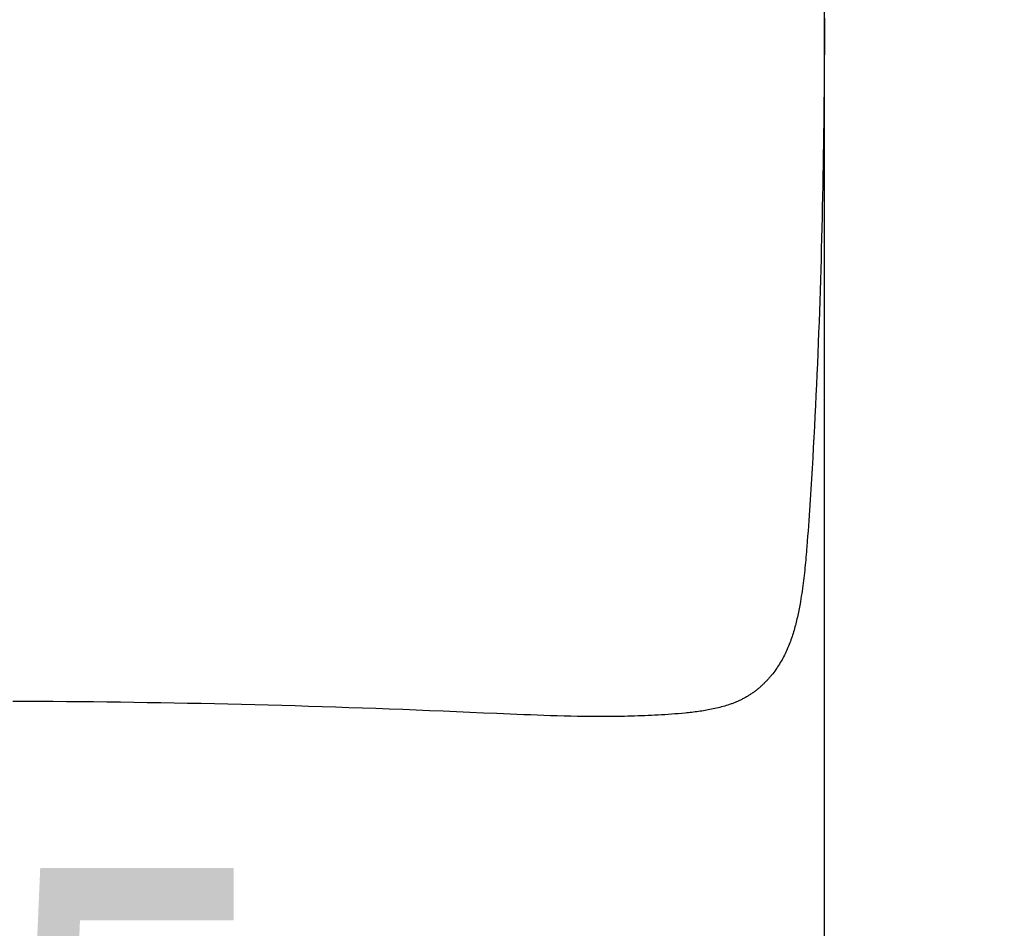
# Model space of a CAD drawing. Header units: centimetres. Extents: x 4120 to 19220, y -7417 to 180.
# Tile 215 of 223: x 18209 to 18241, y -2549 to -2519. Entities that reach past the tile are written whole.
import ezdxf

# ---------------------------------------------------------------- set-up
doc = ezdxf.new("R2010")
doc.units = ezdxf.units.CM
doc.layers.add('A_Wymiary wewnętrzne', color=8, linetype='Continuous')
doc.layers.add('URZĄDZENIA SANITARNE', color=6, linetype='Continuous')
doc.styles.add('style1', font='ARIALN.TTF', dxfattribs={"width": 0.9})
doc.dimstyles.new('PKN', dxfattribs={"dimtxt": 16, "dimasz": 12, "dimexe": 10, "dimexo": 5, "dimgap": 5, "dimtad": 1, "dimdec": 0, "dimzin": 10, "dimdsep": 46, "dimlunit": 5, "dimtxsty": 'style1', "dimblk": 'OBLIQUE', "dimcen": 0.09, "dimclrd": 256, "dimclre": 256, "dimadec": 0, "dimazin": 0, "dimtfac": 1, "dimtdec": 0, "dimtofl": 0, "dimtmove": 0, "dimatfit": 3, "dimldrblk": 'OBLIQUE', "dimfxl": 1, "dimtolj": 1, "dimtzin": 10, "dimarcsym": 0})

# ---------------------------------------------------------------- blocks, each defined once
blk = doc.blocks.new('_Oblique')
at = {"color": 0, "linetype": 'ByBlock', "lineweight": -2}
blk.add_line((-0.5, -0.5), (0.5, 0.5), dxfattribs=at)
blk = doc.blocks.new('*D820')
at = {"layer": 'A_Wymiary wewnętrzne', "lineweight": -2}
for p, q in [((18180.453, -2516.319), (18180.453, -2578.274)), ((18235.453, -2516.319), (18235.453, -2578.274)), ((18180.453, -2568.274), (18235.453, -2568.274))]:
    blk.add_line(p, q, dxfattribs=at)
at = {"layer": 'Defpoints', "color": 0}
for p in [(18180.453, -2511.319), (18235.453, -2511.319), (18235.453, -2568.274)]:
    blk.add_point(p, dxfattribs=at)
at = {"layer": 'A_Wymiary wewnętrzne', "lineweight": -2, "xscale": 12, "yscale": 12, "zscale": 12, "rotation": 180}
blk.add_blockref('_Oblique', (18180.453, -2568.274), dxfattribs=at)
at = {"layer": 'A_Wymiary wewnętrzne', "lineweight": -2, "xscale": 12, "yscale": 12, "zscale": 12}
blk.add_blockref('_Oblique', (18235.453, -2568.274), dxfattribs=at)
at = {"layer": 'A_Wymiary wewnętrzne', "color": 0, "insert": (18207.953, -2555.138), "char_height": 16, "attachment_point": 5, "style": 'style1'}
blk.add_mtext('\\A1;55', dxfattribs=at)
blk = doc.blocks.new('Umywalka KOŁO_bez barier')
at = {"linetype": 'Continuous'}
blk.add_lwpolyline([(27.509, -31.712), (27.508, -32.062), (27.506, -32.411), (27.503, -32.76), (27.501, -33.11), (27.498, -33.459), (27.495, -33.808), (27.492, -34.157), (27.488, -34.507), (27.484, -34.856), (27.48, -35.205), (27.475, -35.555), (27.47, -35.904), (27.464, -36.253), (27.459, -36.602), (27.453, -36.952), (27.446, -37.301), (27.439, -37.65), (27.432, -37.999), (27.424, -38.348), (27.416, -38.698), (27.408, -39.047), (27.399, -39.396), (27.39, -39.745), (27.38, -40.094), (27.369, -40.444), (27.359, -40.793), (27.348, -41.142), (27.336, -41.491), (27.324, -41.84), (27.311, -42.189), (27.298, -42.538), (27.284, -42.887), (27.27, -43.236), (27.255, -43.585), (27.239, -43.934), (27.223, -44.283), (27.207, -44.632), (27.19, -44.981), (27.172, -45.33), (27.153, -45.678), (27.134, -46.027), (27.115, -46.376), (27.094, -46.725), (27.073, -47.073), (27.063, -47.248), (27.052, -47.422), (27.04, -47.596), (27.029, -47.77), (27.006, -48.119), (26.982, -48.467), (26.97, -48.642), (26.957, -48.816), (26.945, -48.99), (26.932, -49.164), (26.918, -49.338), (26.911, -49.425), (26.904, -49.512), (26.897, -49.599), (26.889, -49.686), (26.881, -49.773), (26.873, -49.86), (26.865, -49.947), (26.856, -50.034), (26.847, -50.121), (26.837, -50.208), (26.828, -50.295), (26.818, -50.381), (26.807, -50.468), (26.796, -50.555), (26.785, -50.641), (26.773, -50.728), (26.76, -50.814), (26.748, -50.901), (26.734, -50.987), (26.72, -51.073), (26.706, -51.159), (26.691, -51.245), (26.681, -51.3), (26.67, -51.356), (26.66, -51.411), (26.649, -51.466), (26.638, -51.521), (26.626, -51.575), (26.615, -51.63), (26.603, -51.685), (26.59, -51.74), (26.577, -51.794), (26.564, -51.849), (26.551, -51.903), (26.537, -51.957), (26.522, -52.012), (26.508, -52.066), (26.492, -52.12), (26.477, -52.173), (26.46, -52.227), (26.443, -52.281), (26.426, -52.334), (26.408, -52.387), (26.39, -52.44), (26.371, -52.493), (26.351, -52.545), (26.331, -52.597), (26.31, -52.649), (26.288, -52.701), (26.266, -52.753), (26.243, -52.804), (26.219, -52.855), (26.195, -52.905), (26.17, -52.955), (26.144, -53.005), (26.118, -53.055), (26.091, -53.104), (26.063, -53.153), (26.034, -53.201), (26.005, -53.249), (25.975, -53.297), (25.944, -53.344), (25.913, -53.391), (25.881, -53.437), (25.848, -53.483), (25.815, -53.528), (25.78, -53.572), (25.763, -53.594), (25.745, -53.616), (25.728, -53.638), (25.71, -53.659), (25.692, -53.681), (25.673, -53.702), (25.655, -53.723), (25.636, -53.744), (25.617, -53.765), (25.598, -53.786), (25.579, -53.806), (25.56, -53.826), (25.54, -53.846), (25.521, -53.866), (25.501, -53.886), (25.481, -53.906), (25.46, -53.925), (25.44, -53.944), (25.419, -53.964), (25.399, -53.982), (25.378, -54.001), (25.357, -54.02), (25.336, -54.038), (25.314, -54.056), (25.293, -54.074), (25.271, -54.092), (25.249, -54.109), (25.227, -54.127), (25.205, -54.144), (25.182, -54.161), (25.16, -54.177), (25.137, -54.194), (25.114, -54.21), (25.091, -54.226), (25.068, -54.242), (25.045, -54.258), (25.021, -54.273), (24.998, -54.288), (24.974, -54.303), (24.95, -54.318), (24.926, -54.333), (24.902, -54.347), (24.878, -54.361), (24.853, -54.375), (24.829, -54.388), (24.804, -54.402), (24.779, -54.415), (24.754, -54.428), (24.729, -54.44), (24.704, -54.453), (24.679, -54.465), (24.654, -54.477), (24.628, -54.488), (24.602, -54.5), (24.577, -54.511), (24.551, -54.522), (24.525, -54.532), (24.499, -54.543), (24.473, -54.553), (24.446, -54.563), (24.42, -54.573), (24.394, -54.582), (24.341, -54.601), (24.288, -54.618), (24.234, -54.635), (24.18, -54.651), (24.126, -54.666), (24.072, -54.681), (24.018, -54.695), (23.963, -54.708), (23.909, -54.721), (23.854, -54.734), (23.799, -54.745), (23.745, -54.757), (23.69, -54.768), (23.634, -54.778), (23.579, -54.788), (23.524, -54.798), (23.469, -54.807), (23.413, -54.816), (23.358, -54.824), (23.303, -54.832), (23.247, -54.84), (23.191, -54.847), (23.136, -54.855), (23.08, -54.861), (23.025, -54.868), (22.969, -54.874), (22.913, -54.88), (22.857, -54.886), (22.746, -54.896), (22.634, -54.906), (22.522, -54.915), (22.411, -54.924), (22.299, -54.931), (22.187, -54.939), (22.075, -54.946), (21.963, -54.952), (21.851, -54.958), (21.739, -54.963), (21.627, -54.969), (21.515, -54.973), (21.403, -54.978), (21.291, -54.982), (21.179, -54.985), (21.067, -54.988), (20.955, -54.991), (20.843, -54.994), (20.731, -54.996), (20.619, -54.997), (20.507, -54.999), (20.395, -55), (20.282, -55.001), (20.17, -55.001), (20.058, -55.001), (19.946, -55.001), (19.834, -55.001), (19.722, -55), (19.61, -54.999), (19.498, -54.998), (19.386, -54.996), (19.274, -54.994), (19.049, -54.99), (18.825, -54.985), (18.601, -54.979), (18.377, -54.973), (18.153, -54.966), (17.929, -54.958), (17.705, -54.949), (17.481, -54.941), (17.257, -54.932), (17.033, -54.922), (16.585, -54.903), (16.137, -54.883), (15.689, -54.863), (15.241, -54.843), (14.793, -54.824), (14.345, -54.806), (13.897, -54.788), (13.449, -54.771), (13.001, -54.754), (12.553, -54.737), (12.105, -54.721), (11.657, -54.706), (11.208, -54.691), (10.76, -54.676), (10.312, -54.662), (9.864, -54.649), (9.416, -54.636), (8.967, -54.624), (8.519, -54.612), (8.071, -54.601), (7.623, -54.59), (7.174, -54.58), (6.726, -54.57), (6.278, -54.561), (5.829, -54.553), (5.381, -54.545), (4.933, -54.538), (4.484, -54.531), (4.036, -54.525), (3.588, -54.52), (3.139, -54.515), (2.691, -54.511), (2.243, -54.507), (1.794, -54.504), (1.346, -54.502), (0.897, -54.501), (0.449, -54.5)], dxfattribs=at)

msp = doc.modelspace()

# ---------------------------------------------------------------- block references
at = {"layer": 'URZĄDZENIA SANITARNE', "color": 102, "linetype": 'Continuous', "lineweight": 20, "rotation": 360}
msp.add_blockref('Umywalka KOŁO_bez barier', (18207.953, -2486.969, 0), dxfattribs=at)

# ---------------------------------------------------------------- dimensions: what is measured, and where the dimension line sits
at = {"layer": 'A_Wymiary wewnętrzne', "color": 7}
dim = msp.add_linear_dim(base=(18235.453, -2568.274, 0), p1=(18180.453, -2511.319, 0), p2=(18235.453, -2511.319, 0), dimstyle='PKN', override={"dimblk": 'Oblique'}, dxfattribs=at)
dim.commit()
dim.dimension.update_dxf_attribs({"geometry": '*D820', "text_midpoint": (18207.953, -2555.138, 0)})

doc.saveas('drawing.dxf')
